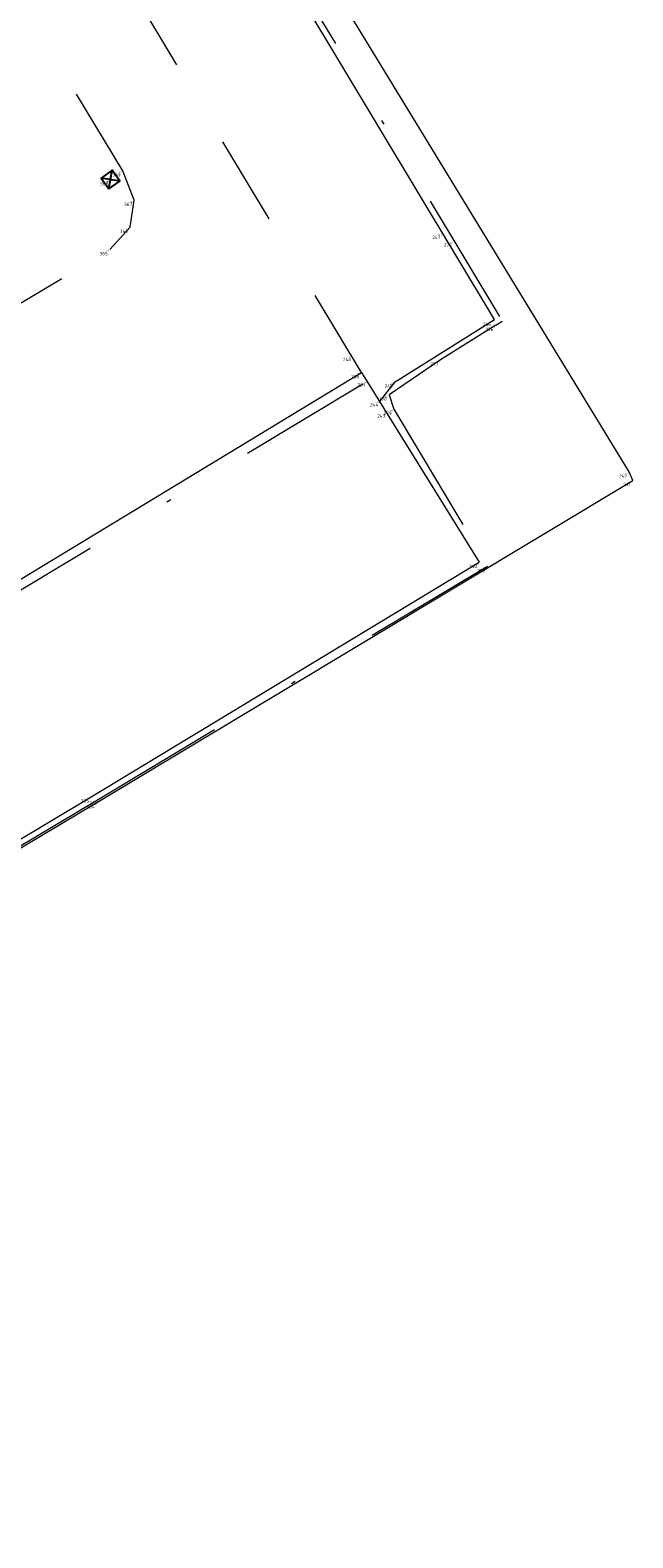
# Model space of a CAD drawing. Header units: metres. Extents: x 127882 to 128093, y 464596 to 464731.
# Tile 10 of 31: x 127954 to 127967, y 464622 to 464655. Entities that reach past the tile are written whole.
import ezdxf
from ezdxf.enums import TextEntityAlignment as Align

# ---------------------------------------------------------------- set-up
doc = ezdxf.new("R2010")
doc.units = ezdxf.units.M
doc.linetypes.add('XX-DASHDOT', pattern=[10, 3, -2, 0, -2, 3])
doc.linetypes.add('XX-HIDDEN', pattern=[4, 2, -2])
for name, color, linetype in [('B-ME-AL-SITUATIEMETING-S @ 1', 7, 'Continuous'), ('B-WE-AL-SITUATIEMETING-S @ 1', 7, 'Continuous'), ('X-XX-AL-MEETPUNT_DATA_PUNTNUMMER-T18', 7, 'Continuous')]:
    doc.layers.add(name, color=color, linetype=linetype)
for name, color, linetype, lineweight in [('B-WE-IE-TERREINAFSCHEIDING_KUNSTMATIG_HEKWERK-G', 20, 'IE-TERREINAFSCHEIDING-KUNSTMATIG', 18), ('B-WE-RI-HWA_KOLK-S @ 1', 150, 'Continuous', 25), ('B-WE-VH-KANTOPSLUITING_ACHTERKANTBAND-G', 40, 'XX-DASHDOT', 18), ('B-WE-VH-KANTVERHARDING-G', 40, 'Continuous', 18), ('B-WE-VH-MATERIAALGRENS-G', 7, 'XX-HIDDEN', 18)]:
    doc.layers.add(name, color=color, linetype=linetype, lineweight=lineweight)
doc.styles.add('NLCS-ISO-ANNOTATIVE-T18', font='NLCS-ISO.ttf', dxfattribs={"height": 1.8})
doc.linetypes.add('IE-TERREINAFSCHEIDING-KUNSTMATIG', pattern='A,4,[82,NLCS.SHX,S=0.75,R=90,X=0,Y=0],4,-2', length=10)

# ---------------------------------------------------------------- blocks, each defined once
blk = doc.blocks.new('SAL-MEETPUNT_MARKER-SO')
at = {"layer": 'X-XX-AL-MEETPUNT_DATA_PUNTNUMMER-T18', "style": 'NLCS-ISO-ANNOTATIVE-T18'}
blk.add_attdef('PUNTID', text='', height=1.5, dxfattribs=at).set_placement((-1, -2.59), align=Align.RIGHT)
blk = doc.blocks.new('B-SRI-KOLK_STRAAT-SO')
at = {"color": 0, "flags": 128}
blk.add_lwpolyline([(-0.75, -0.75), (0.75, -0.75), (0.75, 0.75), (-0.75, 0.75)], close=True, dxfattribs=at)
for points in [[(-0.75, -0.75), (0.75, 0.75)], [(0.75, -0.75), (-0.75, 0.75)]]:
    blk.add_lwpolyline(points, dxfattribs=at)

msp = doc.modelspace()

# ---------------------------------------------------------------- linework, layer by layer
at = {"layer": 'B-WE-IE-TERREINAFSCHEIDING_KUNSTMATIG_HEKWERK-G'}
msp.add_polyline3d([(127948.713, 464629.684, -0.41), (127946.66, 464632.953, -0.34), (127955.425, 464638.171, -0.351), (127967.381, 464645.357, -0.268), (127967.302, 464645.544, -0.21), (127959.751, 464657.92, -0.255), (127954.53, 464666.865, -0.214), (127947.948, 464678.181, -0.216), (127942.158, 464687.64, -0.117), (127936.08, 464697.594, 0.021), (127928.358, 464710.438, 0.327)], dxfattribs=at)
at = {"layer": 'B-WE-VH-KANTOPSLUITING_ACHTERKANTBAND-G'}
msp.add_line((127964.322, 464648.816, -0.381), (127964.467, 464648.907, -0.404), dxfattribs=at)
for points in [[(127931.129, 464704.123, 0.092), (127935.328, 464697.122, -0.003), (127941.278, 464687.246, -0.059), (127948.226, 464675.842, -0.224), (127953.996, 464666.306, -0.241), (127959.198, 464657.67, -0.349), (127964.467, 464648.907, -0.404)], [(127964.322, 464648.816, -0.381), (127963.089, 464648.043, -0.356), (127961.943, 464647.264, -0.347), (127962.049, 464646.946, -0.334), (127964.14, 464643.438, -0.332), (127955.474, 464638.25, -0.346), (127946.252, 464632.745, -0.332), (127936.794, 464627.037, -0.328), (127926.664, 464620.956, -0.381), (127916.419, 464614.871, -0.453), (127906.041, 464608.665, -0.47), (127902.099, 464615.219, -0.538), (127901.656, 464619.436, -0.542), (127900.972, 464631.266, -0.402), (127900.354, 464641.731, -0.248), (127899.764, 464651.95, -0.155), (127899.181, 464662.414, -0.143)], [(127903.583, 464613.044, -0.623), (127913.703, 464619.038, -0.637), (127923.39, 464624.842, -0.592), (127933.801, 464631.027, -0.553), (127943.629, 464636.916, -0.533), (127952.704, 464642.3, -0.518), (127961.447, 464647.569, -0.517)]]:
    msp.add_polyline3d(points, dxfattribs=at)
at = {"layer": 'B-WE-VH-KANTVERHARDING-G'}
for points in [[(127964.292, 464648.947, -0.447), (127959.162, 464657.487, -0.415), (127953.74, 464666.439, -0.301), (127948.2, 464675.601, -0.27), (127941.194, 464687.119, -0.141), (127935.224, 464697.078, -0.055), (127930.967, 464704.138, 0.022)], [(127899.309, 464662.472, -0.215), (127899.896, 464651.986, -0.257), (127900.491, 464641.61, -0.359), (127901.089, 464631.311, -0.516), (127901.692, 464621.063, -0.624), (127901.867, 464618.473, -0.648), (127902.216, 464615.38, -0.633), (127903.542, 464613.115, -0.619), (127903.583, 464613.044, -0.623), (127906.054, 464608.859, -0.593), (127916.079, 464614.836, -0.576), (127926.31, 464620.912, -0.486), (127936.646, 464627.119, -0.422), (127946.182, 464632.849, -0.435), (127955.295, 464638.3, -0.406), (127963.954, 464643.529, -0.377), (127963.954, 464643.529, -0.377)], [(127961.732, 464647.109, -0.509), (127962.076, 464647.557, -0.527), (127964.292, 464648.947, -0.447)], [(127903.542, 464613.115, -0.619), (127913.631, 464619.243, -0.647), (127923.296, 464625.011, -0.595), (127933.681, 464631.203, -0.549), (127943.536, 464637.101, -0.52), (127952.586, 464642.473, -0.507), (127961.326, 464647.764, -0.511), (127963.954, 464643.529, -0.377)]]:
    msp.add_polyline3d(points, dxfattribs=at)
at = {"layer": 'B-WE-VH-MATERIAALGRENS-G'}
for points in [[(127961.326, 464647.764, -0.511), (127956.448, 464655.886, -0.475), (127951.189, 464664.593, -0.372), (127945.356, 464674.149, -0.327), (127938.68, 464685.322, -0.227), (127932.773, 464694.993, -0.187)], [(127910.375, 464623.549, -0.715), (127911.705, 464624.201, -0.729), (127921.147, 464629.84, -0.691), (127930.617, 464635.503, -0.643), (127940.037, 464641.124, -0.642), (127949.493, 464646.779, -0.645), (127955.714, 464650.507, -0.616), (127956.166, 464651.006, -0.6), (127956.258, 464651.604, -0.607), (127956.003, 464652.261, -0.6), (127951.77, 464659.274, -0.429), (127951.307, 464659.676, -0.398), (127950.796, 464659.792, -0.397), (127950.234, 464659.631, -0.406), (127943.955, 464655.897, -0.396), (127934.553, 464650.285, -0.401), (127925.045, 464644.61, -0.414), (127915.592, 464638.972, -0.433), (127909.866, 464635.562, -0.461)]]:
    msp.add_polyline3d(points, dxfattribs=at)

# ---------------------------------------------------------------- block references
at = {"layer": 'B-ME-AL-SITUATIEMETING-S @ 1'}
ref = msp.add_blockref('SAL-MEETPUNT_MARKER-SO', (127955.726, 464652.065, -0.601), dxfattribs=dict(at, xscale=0.02, yscale=0.02, zscale=0.02))
ref.add_attrib('PUNTID', '368', dxfattribs={"layer": 'X-XX-AL-MEETPUNT_DATA_PUNTNUMMER-T18', "height": 0.03, "style": 'NLCS-ISO-ANNOTATIVE-T18'}).set_placement((127955.706, 464652.013, -0.601), align=Align.RIGHT)
ref = msp.add_blockref('SAL-MEETPUNT_MARKER-SO', (127956.003, 464652.261, -0.6), dxfattribs=dict(at, xscale=0.02, yscale=0.02, zscale=0.02))
ref.add_attrib('PUNTID', '369', dxfattribs={"layer": 'X-XX-AL-MEETPUNT_DATA_PUNTNUMMER-T18', "height": 0.03, "style": 'NLCS-ISO-ANNOTATIVE-T18'}).set_placement((127955.983, 464652.209, -0.6), align=Align.RIGHT)
ref = msp.add_blockref('SAL-MEETPUNT_MARKER-SO', (127956.258, 464651.604, -0.607), dxfattribs=dict(at, xscale=0.02, yscale=0.02, zscale=0.02))
ref.add_attrib('PUNTID', '367', dxfattribs={"layer": 'X-XX-AL-MEETPUNT_DATA_PUNTNUMMER-T18', "height": 0.03, "style": 'NLCS-ISO-ANNOTATIVE-T18'}).set_placement((127956.238, 464651.552, -0.607), align=Align.RIGHT)
ref = msp.add_blockref('SAL-MEETPUNT_MARKER-SO', (127956.166, 464651.006, -0.6), dxfattribs=dict(at, xscale=0.02, yscale=0.02, zscale=0.02))
ref.add_attrib('PUNTID', '366', dxfattribs={"layer": 'X-XX-AL-MEETPUNT_DATA_PUNTNUMMER-T18', "height": 0.03, "style": 'NLCS-ISO-ANNOTATIVE-T18'}).set_placement((127956.146, 464650.954, -0.6), align=Align.RIGHT)
ref = msp.add_blockref('SAL-MEETPUNT_MARKER-SO', (127963.136, 464650.872, -0.44), dxfattribs=dict(at, xscale=0.02, yscale=0.02, zscale=0.02))
ref.add_attrib('PUNTID', '247', dxfattribs={"layer": 'X-XX-AL-MEETPUNT_DATA_PUNTNUMMER-T18', "height": 0.03, "style": 'NLCS-ISO-ANNOTATIVE-T18'}).set_placement((127963.116, 464650.821, -0.44), align=Align.RIGHT)
ref = msp.add_blockref('SAL-MEETPUNT_MARKER-SO', (127963.391, 464650.696, -0.393), dxfattribs=dict(at, xscale=0.02, yscale=0.02, zscale=0.02))
ref.add_attrib('PUNTID', '275', dxfattribs={"layer": 'X-XX-AL-MEETPUNT_DATA_PUNTNUMMER-T18', "height": 0.03, "style": 'NLCS-ISO-ANNOTATIVE-T18'}).set_placement((127963.371, 464650.644, -0.393), align=Align.RIGHT)
ref = msp.add_blockref('SAL-MEETPUNT_MARKER-SO', (127955.714, 464650.507, -0.616), dxfattribs=dict(at, xscale=0.02, yscale=0.02, zscale=0.02))
ref.add_attrib('PUNTID', '365', dxfattribs={"layer": 'X-XX-AL-MEETPUNT_DATA_PUNTNUMMER-T18', "height": 0.03, "style": 'NLCS-ISO-ANNOTATIVE-T18'}).set_placement((127955.694, 464650.455, -0.616), align=Align.RIGHT)
ref = msp.add_blockref('SAL-MEETPUNT_MARKER-SO', (127964.265, 464648.93, -0.459), dxfattribs=dict(at, xscale=0.02, yscale=0.02, zscale=0.02))
ref.add_attrib('PUNTID', '246', dxfattribs={"layer": 'X-XX-AL-MEETPUNT_DATA_PUNTNUMMER-T18', "height": 0.03, "style": 'NLCS-ISO-ANNOTATIVE-T18'}).set_placement((127964.245, 464648.878, -0.459), align=Align.RIGHT)
ref = msp.add_blockref('SAL-MEETPUNT_MARKER-SO', (127964.322, 464648.816, -0.381), dxfattribs=dict(at, xscale=0.02, yscale=0.02, zscale=0.02))
ref.add_attrib('PUNTID', '276', dxfattribs={"layer": 'X-XX-AL-MEETPUNT_DATA_PUNTNUMMER-T18', "height": 0.03, "style": 'NLCS-ISO-ANNOTATIVE-T18'}).set_placement((127964.302, 464648.765, -0.381), align=Align.RIGHT)
ref = msp.add_blockref('SAL-MEETPUNT_MARKER-SO', (127961.145, 464648.146, -0.506), dxfattribs=dict(at, xscale=0.02, yscale=0.02, zscale=0.02))
ref.add_attrib('PUNTID', '248', dxfattribs={"layer": 'X-XX-AL-MEETPUNT_DATA_PUNTNUMMER-T18', "height": 0.03, "style": 'NLCS-ISO-ANNOTATIVE-T18'}).set_placement((127961.125, 464648.094, -0.506), align=Align.RIGHT)
ref = msp.add_blockref('SAL-MEETPUNT_MARKER-SO', (127963.089, 464648.043, -0.356), dxfattribs=dict(at, xscale=0.02, yscale=0.02, zscale=0.02))
ref.add_attrib('PUNTID', '277', dxfattribs={"layer": 'X-XX-AL-MEETPUNT_DATA_PUNTNUMMER-T18', "height": 0.03, "style": 'NLCS-ISO-ANNOTATIVE-T18'}).set_placement((127963.069, 464647.991, -0.356), align=Align.RIGHT)
ref = msp.add_blockref('SAL-MEETPUNT_MARKER-SO', (127961.326, 464647.764, -0.511), dxfattribs=dict(at, xscale=0.02, yscale=0.02, zscale=0.02))
ref.add_attrib('PUNTID', '238', dxfattribs={"layer": 'X-XX-AL-MEETPUNT_DATA_PUNTNUMMER-T18', "height": 0.03, "style": 'NLCS-ISO-ANNOTATIVE-T18'}).set_placement((127961.306, 464647.712, -0.511), align=Align.RIGHT)
ref = msp.add_blockref('SAL-MEETPUNT_MARKER-SO', (127961.465, 464647.579, -0.517), dxfattribs=dict(at, xscale=0.02, yscale=0.02, zscale=0.02))
ref.add_attrib('PUNTID', '239', dxfattribs={"layer": 'X-XX-AL-MEETPUNT_DATA_PUNTNUMMER-T18', "height": 0.03, "style": 'NLCS-ISO-ANNOTATIVE-T18'}).set_placement((127961.445, 464647.528, -0.517), align=Align.RIGHT)
ref = msp.add_blockref('SAL-MEETPUNT_MARKER-SO', (127962.076, 464647.557, -0.527), dxfattribs=dict(at, xscale=0.02, yscale=0.02, zscale=0.02))
ref.add_attrib('PUNTID', '245', dxfattribs={"layer": 'X-XX-AL-MEETPUNT_DATA_PUNTNUMMER-T18', "height": 0.03, "style": 'NLCS-ISO-ANNOTATIVE-T18'}).set_placement((127962.056, 464647.506, -0.527), align=Align.RIGHT)
ref = msp.add_blockref('SAL-MEETPUNT_MARKER-SO', (127961.751, 464647.133, -0.51), dxfattribs=dict(at, xscale=0.02, yscale=0.02, zscale=0.02))
ref.add_attrib('PUNTID', '244', dxfattribs={"layer": 'X-XX-AL-MEETPUNT_DATA_PUNTNUMMER-T18', "height": 0.03, "style": 'NLCS-ISO-ANNOTATIVE-T18'}).set_placement((127961.731, 464647.082, -0.51), align=Align.RIGHT)
ref = msp.add_blockref('SAL-MEETPUNT_MARKER-SO', (127961.943, 464647.264, -0.347), dxfattribs=dict(at, xscale=0.02, yscale=0.02, zscale=0.02))
ref.add_attrib('PUNTID', '278', dxfattribs={"layer": 'X-XX-AL-MEETPUNT_DATA_PUNTNUMMER-T18', "height": 0.03, "style": 'NLCS-ISO-ANNOTATIVE-T18'}).set_placement((127961.923, 464647.212, -0.347), align=Align.RIGHT)
ref = msp.add_blockref('SAL-MEETPUNT_MARKER-SO', (127961.907, 464646.886, -0.539), dxfattribs=dict(at, xscale=0.02, yscale=0.02, zscale=0.02))
ref.add_attrib('PUNTID', '243', dxfattribs={"layer": 'X-XX-AL-MEETPUNT_DATA_PUNTNUMMER-T18', "height": 0.03, "style": 'NLCS-ISO-ANNOTATIVE-T18'}).set_placement((127961.887, 464646.835, -0.539), align=Align.RIGHT)
ref = msp.add_blockref('SAL-MEETPUNT_MARKER-SO', (127962.049, 464646.946, -0.334), dxfattribs=dict(at, xscale=0.02, yscale=0.02, zscale=0.02))
ref.add_attrib('PUNTID', '279', dxfattribs={"layer": 'X-XX-AL-MEETPUNT_DATA_PUNTNUMMER-T18', "height": 0.03, "style": 'NLCS-ISO-ANNOTATIVE-T18'}).set_placement((127962.029, 464646.894, -0.334), align=Align.RIGHT)
ref = msp.add_blockref('SAL-MEETPUNT_MARKER-SO', (127967.302, 464645.544, -0.21), dxfattribs=dict(at, xscale=0.02, yscale=0.02, zscale=0.02))
ref.add_attrib('PUNTID', '242', dxfattribs={"layer": 'X-XX-AL-MEETPUNT_DATA_PUNTNUMMER-T18', "height": 0.03, "style": 'NLCS-ISO-ANNOTATIVE-T18'}).set_placement((127967.282, 464645.492, -0.21), align=Align.RIGHT)
ref = msp.add_blockref('SAL-MEETPUNT_MARKER-SO', (127967.381, 464645.357, -0.268), dxfattribs=dict(at, xscale=0.02, yscale=0.02, zscale=0.02))
ref.add_attrib('PUNTID', '241', dxfattribs={"layer": 'X-XX-AL-MEETPUNT_DATA_PUNTNUMMER-T18', "height": 0.03, "style": 'NLCS-ISO-ANNOTATIVE-T18'}).set_placement((127967.361, 464645.306, -0.268), align=Align.RIGHT)
ref = msp.add_blockref('SAL-MEETPUNT_MARKER-SO', (127963.954, 464643.529, -0.377), dxfattribs=dict(at, xscale=0.02, yscale=0.02, zscale=0.02))
ref.add_attrib('PUNTID', '240', dxfattribs={"layer": 'X-XX-AL-MEETPUNT_DATA_PUNTNUMMER-T18', "height": 0.03, "style": 'NLCS-ISO-ANNOTATIVE-T18'}).set_placement((127963.934, 464643.477, -0.377), align=Align.RIGHT)
ref = msp.add_blockref('SAL-MEETPUNT_MARKER-SO', (127964.14, 464643.438, -0.332), dxfattribs=dict(at, xscale=0.02, yscale=0.02, zscale=0.02))
ref.add_attrib('PUNTID', '280', dxfattribs={"layer": 'X-XX-AL-MEETPUNT_DATA_PUNTNUMMER-T18', "height": 0.03, "style": 'NLCS-ISO-ANNOTATIVE-T18'}).set_placement((127964.121, 464643.386, -0.332), align=Align.RIGHT)
ref = msp.add_blockref('SAL-MEETPUNT_MARKER-SO', (127955.295, 464638.3, -0.406), dxfattribs=dict(at, xscale=0.02, yscale=0.02, zscale=0.02))
ref.add_attrib('PUNTID', '235', dxfattribs={"layer": 'X-XX-AL-MEETPUNT_DATA_PUNTNUMMER-T18', "height": 0.03, "style": 'NLCS-ISO-ANNOTATIVE-T18'}).set_placement((127955.275, 464638.248, -0.406), align=Align.RIGHT)
ref = msp.add_blockref('SAL-MEETPUNT_MARKER-SO', (127955.474, 464638.25, -0.346), dxfattribs=dict(at, xscale=0.02, yscale=0.02, zscale=0.02))
ref.add_attrib('PUNTID', '281', dxfattribs={"layer": 'X-XX-AL-MEETPUNT_DATA_PUNTNUMMER-T18', "height": 0.03, "style": 'NLCS-ISO-ANNOTATIVE-T18'}).set_placement((127955.454, 464638.198, -0.346), align=Align.RIGHT)
ref = msp.add_blockref('SAL-MEETPUNT_MARKER-SO', (127955.425, 464638.171, -0.351), dxfattribs=dict(at, xscale=0.02, yscale=0.02, zscale=0.02))
ref.add_attrib('PUNTID', '234', dxfattribs={"layer": 'X-XX-AL-MEETPUNT_DATA_PUNTNUMMER-T18', "height": 0.03, "style": 'NLCS-ISO-ANNOTATIVE-T18'}).set_placement((127955.405, 464638.119, -0.351), align=Align.RIGHT)
at = {"layer": 'B-WE-AL-SITUATIEMETING-S @ 1'}
ref = msp.add_blockref('SAL-MEETPUNT_MARKER-SO', (127955.726, 464652.065, -0.601), dxfattribs=dict(at, xscale=0.05, yscale=0.05, zscale=0.05))
ref.add_attrib('PUNTID', '368', dxfattribs={"layer": 'X-XX-AL-MEETPUNT_DATA_PUNTNUMMER-T18', "height": 0.075, "style": 'NLCS-ISO-ANNOTATIVE-T18'}).set_placement((127955.676, 464651.935, -0.601), align=Align.RIGHT)
ref = msp.add_blockref('SAL-MEETPUNT_MARKER-SO', (127956.003, 464652.261, -0.6), dxfattribs=dict(at, xscale=0.05, yscale=0.05, zscale=0.05))
ref.add_attrib('PUNTID', '369', dxfattribs={"layer": 'X-XX-AL-MEETPUNT_DATA_PUNTNUMMER-T18', "height": 0.075, "style": 'NLCS-ISO-ANNOTATIVE-T18'}).set_placement((127955.953, 464652.132, -0.6), align=Align.RIGHT)
ref = msp.add_blockref('SAL-MEETPUNT_MARKER-SO', (127956.258, 464651.604, -0.607), dxfattribs=dict(at, xscale=0.05, yscale=0.05, zscale=0.05))
ref.add_attrib('PUNTID', '367', dxfattribs={"layer": 'X-XX-AL-MEETPUNT_DATA_PUNTNUMMER-T18', "height": 0.075, "style": 'NLCS-ISO-ANNOTATIVE-T18'}).set_placement((127956.208, 464651.475, -0.607), align=Align.RIGHT)
ref = msp.add_blockref('SAL-MEETPUNT_MARKER-SO', (127956.166, 464651.006, -0.6), dxfattribs=dict(at, xscale=0.05, yscale=0.05, zscale=0.05))
ref.add_attrib('PUNTID', '366', dxfattribs={"layer": 'X-XX-AL-MEETPUNT_DATA_PUNTNUMMER-T18', "height": 0.075, "style": 'NLCS-ISO-ANNOTATIVE-T18'}).set_placement((127956.116, 464650.876, -0.6), align=Align.RIGHT)
ref = msp.add_blockref('SAL-MEETPUNT_MARKER-SO', (127963.136, 464650.872, -0.44), dxfattribs=dict(at, xscale=0.05, yscale=0.05, zscale=0.05))
ref.add_attrib('PUNTID', '247', dxfattribs={"layer": 'X-XX-AL-MEETPUNT_DATA_PUNTNUMMER-T18', "height": 0.075, "style": 'NLCS-ISO-ANNOTATIVE-T18'}).set_placement((127963.086, 464650.743, -0.44), align=Align.RIGHT)
ref = msp.add_blockref('SAL-MEETPUNT_MARKER-SO', (127955.714, 464650.507, -0.616), dxfattribs=dict(at, xscale=0.05, yscale=0.05, zscale=0.05))
ref.add_attrib('PUNTID', '365', dxfattribs={"layer": 'X-XX-AL-MEETPUNT_DATA_PUNTNUMMER-T18', "height": 0.075, "style": 'NLCS-ISO-ANNOTATIVE-T18'}).set_placement((127955.664, 464650.377, -0.616), align=Align.RIGHT)
ref = msp.add_blockref('SAL-MEETPUNT_MARKER-SO', (127963.391, 464650.696, -0.393), dxfattribs=dict(at, xscale=0.05, yscale=0.05, zscale=0.05))
ref.add_attrib('PUNTID', '275', dxfattribs={"layer": 'X-XX-AL-MEETPUNT_DATA_PUNTNUMMER-T18', "height": 0.075, "style": 'NLCS-ISO-ANNOTATIVE-T18'}).set_placement((127963.341, 464650.567, -0.393), align=Align.RIGHT)
ref = msp.add_blockref('SAL-MEETPUNT_MARKER-SO', (127964.265, 464648.93, -0.459), dxfattribs=dict(at, xscale=0.05, yscale=0.05, zscale=0.05))
ref.add_attrib('PUNTID', '246', dxfattribs={"layer": 'X-XX-AL-MEETPUNT_DATA_PUNTNUMMER-T18', "height": 0.075, "style": 'NLCS-ISO-ANNOTATIVE-T18'}).set_placement((127964.215, 464648.801, -0.459), align=Align.RIGHT)
ref = msp.add_blockref('SAL-MEETPUNT_MARKER-SO', (127964.322, 464648.816, -0.381), dxfattribs=dict(at, xscale=0.05, yscale=0.05, zscale=0.05))
ref.add_attrib('PUNTID', '276', dxfattribs={"layer": 'X-XX-AL-MEETPUNT_DATA_PUNTNUMMER-T18', "height": 0.075, "style": 'NLCS-ISO-ANNOTATIVE-T18'}).set_placement((127964.272, 464648.687, -0.381), align=Align.RIGHT)
ref = msp.add_blockref('SAL-MEETPUNT_MARKER-SO', (127961.145, 464648.146, -0.506), dxfattribs=dict(at, xscale=0.05, yscale=0.05, zscale=0.05))
ref.add_attrib('PUNTID', '248', dxfattribs={"layer": 'X-XX-AL-MEETPUNT_DATA_PUNTNUMMER-T18', "height": 0.075, "style": 'NLCS-ISO-ANNOTATIVE-T18'}).set_placement((127961.095, 464648.016, -0.506), align=Align.RIGHT)
ref = msp.add_blockref('SAL-MEETPUNT_MARKER-SO', (127963.089, 464648.043, -0.356), dxfattribs=dict(at, xscale=0.05, yscale=0.05, zscale=0.05))
ref.add_attrib('PUNTID', '277', dxfattribs={"layer": 'X-XX-AL-MEETPUNT_DATA_PUNTNUMMER-T18', "height": 0.075, "style": 'NLCS-ISO-ANNOTATIVE-T18'}).set_placement((127963.039, 464647.914, -0.356), align=Align.RIGHT)
ref = msp.add_blockref('SAL-MEETPUNT_MARKER-SO', (127961.326, 464647.764, -0.511), dxfattribs=dict(at, xscale=0.05, yscale=0.05, zscale=0.05))
ref.add_attrib('PUNTID', '238', dxfattribs={"layer": 'X-XX-AL-MEETPUNT_DATA_PUNTNUMMER-T18', "height": 0.075, "style": 'NLCS-ISO-ANNOTATIVE-T18'}).set_placement((127961.276, 464647.634, -0.511), align=Align.RIGHT)
ref = msp.add_blockref('SAL-MEETPUNT_MARKER-SO', (127961.465, 464647.579, -0.517), dxfattribs=dict(at, xscale=0.05, yscale=0.05, zscale=0.05))
ref.add_attrib('PUNTID', '239', dxfattribs={"layer": 'X-XX-AL-MEETPUNT_DATA_PUNTNUMMER-T18', "height": 0.075, "style": 'NLCS-ISO-ANNOTATIVE-T18'}).set_placement((127961.415, 464647.45, -0.517), align=Align.RIGHT)
ref = msp.add_blockref('SAL-MEETPUNT_MARKER-SO', (127962.076, 464647.557, -0.527), dxfattribs=dict(at, xscale=0.05, yscale=0.05, zscale=0.05))
ref.add_attrib('PUNTID', '245', dxfattribs={"layer": 'X-XX-AL-MEETPUNT_DATA_PUNTNUMMER-T18', "height": 0.075, "style": 'NLCS-ISO-ANNOTATIVE-T18'}).set_placement((127962.026, 464647.428, -0.527), align=Align.RIGHT)
ref = msp.add_blockref('SAL-MEETPUNT_MARKER-SO', (127961.751, 464647.133, -0.51), dxfattribs=dict(at, xscale=0.05, yscale=0.05, zscale=0.05))
ref.add_attrib('PUNTID', '244', dxfattribs={"layer": 'X-XX-AL-MEETPUNT_DATA_PUNTNUMMER-T18', "height": 0.075, "style": 'NLCS-ISO-ANNOTATIVE-T18'}).set_placement((127961.701, 464647.004, -0.51), align=Align.RIGHT)
ref = msp.add_blockref('SAL-MEETPUNT_MARKER-SO', (127961.943, 464647.264, -0.347), dxfattribs=dict(at, xscale=0.05, yscale=0.05, zscale=0.05))
ref.add_attrib('PUNTID', '278', dxfattribs={"layer": 'X-XX-AL-MEETPUNT_DATA_PUNTNUMMER-T18', "height": 0.075, "style": 'NLCS-ISO-ANNOTATIVE-T18'}).set_placement((127961.893, 464647.134, -0.347), align=Align.RIGHT)
ref = msp.add_blockref('SAL-MEETPUNT_MARKER-SO', (127961.907, 464646.886, -0.539), dxfattribs=dict(at, xscale=0.05, yscale=0.05, zscale=0.05))
ref.add_attrib('PUNTID', '243', dxfattribs={"layer": 'X-XX-AL-MEETPUNT_DATA_PUNTNUMMER-T18', "height": 0.075, "style": 'NLCS-ISO-ANNOTATIVE-T18'}).set_placement((127961.857, 464646.757, -0.539), align=Align.RIGHT)
ref = msp.add_blockref('SAL-MEETPUNT_MARKER-SO', (127962.049, 464646.946, -0.334), dxfattribs=dict(at, xscale=0.05, yscale=0.05, zscale=0.05))
ref.add_attrib('PUNTID', '279', dxfattribs={"layer": 'X-XX-AL-MEETPUNT_DATA_PUNTNUMMER-T18', "height": 0.075, "style": 'NLCS-ISO-ANNOTATIVE-T18'}).set_placement((127961.999, 464646.816, -0.334), align=Align.RIGHT)
ref = msp.add_blockref('SAL-MEETPUNT_MARKER-SO', (127967.302, 464645.544, -0.21), dxfattribs=dict(at, xscale=0.05, yscale=0.05, zscale=0.05))
ref.add_attrib('PUNTID', '242', dxfattribs={"layer": 'X-XX-AL-MEETPUNT_DATA_PUNTNUMMER-T18', "height": 0.075, "style": 'NLCS-ISO-ANNOTATIVE-T18'}).set_placement((127967.252, 464645.414, -0.21), align=Align.RIGHT)
ref = msp.add_blockref('SAL-MEETPUNT_MARKER-SO', (127967.381, 464645.357, -0.268), dxfattribs=dict(at, xscale=0.05, yscale=0.05, zscale=0.05))
ref.add_attrib('PUNTID', '241', dxfattribs={"layer": 'X-XX-AL-MEETPUNT_DATA_PUNTNUMMER-T18', "height": 0.075, "style": 'NLCS-ISO-ANNOTATIVE-T18'}).set_placement((127967.331, 464645.228, -0.268), align=Align.RIGHT)
ref = msp.add_blockref('SAL-MEETPUNT_MARKER-SO', (127963.954, 464643.529, -0.377), dxfattribs=dict(at, xscale=0.05, yscale=0.05, zscale=0.05))
ref.add_attrib('PUNTID', '240', dxfattribs={"layer": 'X-XX-AL-MEETPUNT_DATA_PUNTNUMMER-T18', "height": 0.075, "style": 'NLCS-ISO-ANNOTATIVE-T18'}).set_placement((127963.904, 464643.399, -0.377), align=Align.RIGHT)
ref = msp.add_blockref('SAL-MEETPUNT_MARKER-SO', (127964.14, 464643.438, -0.332), dxfattribs=dict(at, xscale=0.05, yscale=0.05, zscale=0.05))
ref.add_attrib('PUNTID', '280', dxfattribs={"layer": 'X-XX-AL-MEETPUNT_DATA_PUNTNUMMER-T18', "height": 0.075, "style": 'NLCS-ISO-ANNOTATIVE-T18'}).set_placement((127964.091, 464643.308, -0.332), align=Align.RIGHT)
ref = msp.add_blockref('SAL-MEETPUNT_MARKER-SO', (127955.295, 464638.3, -0.406), dxfattribs=dict(at, xscale=0.05, yscale=0.05, zscale=0.05))
ref.add_attrib('PUNTID', '235', dxfattribs={"layer": 'X-XX-AL-MEETPUNT_DATA_PUNTNUMMER-T18', "height": 0.075, "style": 'NLCS-ISO-ANNOTATIVE-T18'}).set_placement((127955.245, 464638.171, -0.406), align=Align.RIGHT)
ref = msp.add_blockref('SAL-MEETPUNT_MARKER-SO', (127955.425, 464638.171, -0.351), dxfattribs=dict(at, xscale=0.05, yscale=0.05, zscale=0.05))
ref.add_attrib('PUNTID', '234', dxfattribs={"layer": 'X-XX-AL-MEETPUNT_DATA_PUNTNUMMER-T18', "height": 0.075, "style": 'NLCS-ISO-ANNOTATIVE-T18'}).set_placement((127955.375, 464638.041, -0.351), align=Align.RIGHT)
ref = msp.add_blockref('SAL-MEETPUNT_MARKER-SO', (127955.474, 464638.25, -0.346), dxfattribs=dict(at, xscale=0.05, yscale=0.05, zscale=0.05))
ref.add_attrib('PUNTID', '281', dxfattribs={"layer": 'X-XX-AL-MEETPUNT_DATA_PUNTNUMMER-T18', "height": 0.075, "style": 'NLCS-ISO-ANNOTATIVE-T18'}).set_placement((127955.424, 464638.12, -0.346), align=Align.RIGHT)
at = {"layer": 'B-WE-RI-HWA_KOLK-S @ 1', "xscale": 0.2, "yscale": 0.2, "zscale": 0.2, "rotation": 35.25161273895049}
msp.add_blockref('B-SRI-KOLK_STRAAT-SO', (127955.726, 464652.065, -0.601), dxfattribs=at)

doc.saveas('drawing.dxf')
